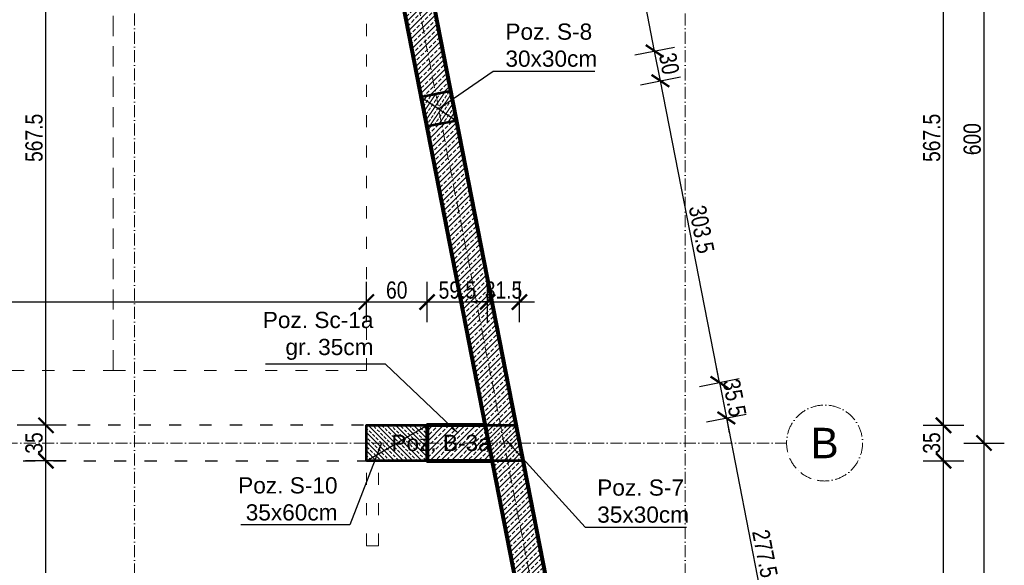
# Model space of a CAD drawing. Header units: inches. Extents: x 201967 to 338763, y -32705 to 30884.
# Tile 175 of 236: x 321433 to 322406, y 10325 to 10864. Entities that reach past the tile are written whole.
import ezdxf
from ezdxf.enums import TextEntityAlignment as Align

# ---------------------------------------------------------------- set-up
doc = ezdxf.new("R2010")
doc.units = ezdxf.units.IN
doc.header["$MEASUREMENT"] = 0
doc.linetypes.add('ACAD_ISO03W100', pattern=[30, 12, -18])
doc.linetypes.add('ACAD_ISO10W100', pattern=[18, 12, -3, 0, -3])
for name, color, linetype, lineweight in [('01 a KONSTRUKCJA żelbet', 94, 'Continuous', 80), ('01 a1 KONSTRUKCJA żelebet', 200, 'Continuous', 53), ('01 b KONSTRUKCJA belki', 92, 'ACAD_ISO03W100', 30), ('01h2 KONSTRUKCJA pozycje belki', 254, 'Continuous', 13), ('01h3 KONSTRUKCJA pozycje słupy', 252, 'Continuous', 13), ('02 b ściany dziłowe cienkie', 6, 'ACAD_ISO03W100', 13), ('11 OSIE ściany', 2, 'ACAD_ISO10W100', 5), ('20 KRESKOWANIE ścian', 63, 'Continuous', 5), ('30 WIDOK 1 005', 5, 'Continuous', 5), ('90 WYMIAR', 155, 'Continuous', 9)]:
    doc.layers.add(name, color=color, linetype=linetype, lineweight=lineweight)
doc.styles.add('100 arial', font='arial.ttf', dxfattribs={"width": 0.8, "height": 17})
doc.styles.add('arialcce', font='arial.ttf')
doc.styles.add('OPIS', font='arial.ttf')
doc.styles.add('RomanS', font='romans.shx')
doc.dimstyles.new('100', dxfattribs={"dimscale": 10, "dimtxt": 17, "dimasz": 1.5, "dimexe": 2, "dimexo": 2, "dimgap": 0.3, "dimtad": 1, "dimdec": 1, "dimrnd": 0.5, "dimdsep": 46, "dimtxsty": '100 arial', "dimblk": 'ARCHTICK', "dimcen": 10, "dimclrd": 256, "dimclre": 256, "dimclrt": 256, "dimadec": 0, "dimazin": 0, "dimtfac": 1, "dimtdec": 1, "dimtix": 1, "dimtmove": 1, "dimatfit": 3, "dimfxl": 2, "dimfxlon": 1, "dimtolj": 1, "dimarcsym": 0})
doc.dimstyles.new('DIM100txt12', dxfattribs={"dimtxt": 12, "dimasz": 1.05, "dimexe": 0, "dimexo": 8, "dimgap": 4, "dimtad": 1, "dimdec": 7, "dimrnd": 0.5, "dimdsep": 46, "dimtxsty": 'RomanS', "dimblk1": 'DIM', "dimblk2": 'DIM', "dimsah": 1, "dimcen": 0.09, "dimse1": 1, "dimse2": 1, "dimclrt": 256, "dimadec": 1, "dimazin": 0, "dimtfac": 1, "dimtdec": 7, "dimtix": 1, "dimtofl": 0, "dimtmove": 2, "dimatfit": 3, "dimfxl": 1, "dimtolj": 1, "dimtzin": 0, "dimarcsym": 0})
pattern_1 = [(45, (0, -25), (-4.490128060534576, 4.490128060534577), []), (45, (4.490130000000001, -25), (-4.490128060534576, 4.490128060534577), [3.175, -1.5875])]
pattern_2 = [(45, (0, -5154.889396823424), (-5.303300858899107, 5.303300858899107), []), (45, (5.30330085, -5154.889396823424), (-5.303300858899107, 5.303300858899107), [3.75, -1.875])]

# ---------------------------------------------------------------- blocks, each defined once
blk = doc.blocks.new('1 osie 2 część BPPZ')
at = {"layer": '11 OSIE ściany'}
for p, q in [((575, -2740), (575, 100)), ((803.0808856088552, 100), (1219, -2027.504016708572)), ((1119, -2740), (1119, 100)), ((-95.33901275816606, -600), (1219, -600))]:
    blk.add_line(p, q, dxfattribs=at)
blk.add_circle((1256.5, -600), 37.5, dxfattribs=at)
at = {"layer": '11 OSIE ściany', "style": 'arialcce'}
blk.add_text('B', height=30, dxfattribs=at).set_placement((1256.5, -600), align=Align.MIDDLE_CENTER)
blk = doc.blocks.new('*U1147')
at = {"lineweight": 5, "ltscale": 0.25}
h = blk.add_hatch(dxfattribs=at)
h.set_pattern_fill('ANSI33', color=5, style=0)
h.set_pattern_definition(pattern_1)
h.paths.add_polyline_path([(0, 0), (-1.421085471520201e-15, -35), (60, -35), (60, 0)])
blk.add_lwpolyline([(0, 0), (-1.421085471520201e-15, -35), (60, -35), (60, 0)], close=True)
at = {"layer": 'Defpoints'}
blk.add_line((0, 0), (60, -35), dxfattribs=at)
blk = doc.blocks.new('*U1121')
at = {"lineweight": 5, "ltscale": 0.25}
h = blk.add_hatch(dxfattribs=at)
h.set_pattern_fill('ANSI33', color=5, style=0)
h.set_pattern_definition(pattern_1)
h.paths.add_polyline_path([(0, 0), (-7.105427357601e-16, -30), (30, -30), (30, 0)])
blk.add_lwpolyline([(0, 0), (-7.105427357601e-16, -30), (30, -30), (30, 0)], close=True)
at = {"layer": 'Defpoints'}
blk.add_line((0, 0), (30, -30), dxfattribs=at)
blk = doc.blocks.new('1 rzut piwnic rozbudowa część 2')
at = {"lineweight": 5, "ltscale": 0.25}
h = blk.add_hatch(dxfattribs=at)
h.set_pattern_fill('ANSI33', color=5, style=0)
h.set_pattern_definition([(45, (-288347.0661768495, -8103.004478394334), (-4.490128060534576, 4.490128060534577), []), (45, (-288342.5760468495, -8103.004478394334), (-4.490128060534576, 4.490128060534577), [3.175, -1.5875])])
h.paths.add_polyline_path([(958.6334176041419, -617.5), (928.0655109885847, -617.5), (921.2231412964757, -582.5), (951.791047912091, -582.5)])
at = {"layer": '01 a KONSTRUKCJA żelbet'}
for p, q in [((834.9820224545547, 14.99999999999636), (1134, -1514.532849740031)), ((810.2790041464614, -15.00000000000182), (1104, -1517.437798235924))]:
    blk.add_line(p, q, dxfattribs=at)
blk.add_lwpolyline([(921.2231412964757, -582.5), (864.0253243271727, -582.5), (864.0253243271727, -617.5), (928.0655109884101, -617.5)], dxfattribs=at)
at = {"layer": '01 a1 KONSTRUKCJA żelebet'}
blk.add_lwpolyline([(958.6334176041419, -617.5), (928.0655109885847, -617.5), (921.2231412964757, -582.5), (951.791047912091, -582.4999999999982)], close=True, dxfattribs=at)
at = {"layer": '01 b KONSTRUKCJA belki'}
blk.add_lwpolyline([(921.2231412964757, -582.5), (44.99999999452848, -582.5), (44.99999999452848, -617.5), (928.0655109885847, -617.5)], dxfattribs=at)
at = {"layer": '01 a1 KONSTRUKCJA żelebet', "xscale": -1}
for name, p, rotation in [('*U1121', (857.8079861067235, -258.1196271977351), 101.0615994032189), ('*U1147', (804.0253243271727, -617.5), 180)]:
    blk.add_blockref(name, p, dxfattribs=dict(at, rotation=rotation))
blk = doc.blocks.new('_ARCHTICK')
at = {"color": 0, "linetype": 'ByBlock', "const_width": 0.15}
blk.add_lwpolyline([(-0.5, -0.5), (0.5, 0.5)], dxfattribs=at)
blk = doc.blocks.new('*D1159')
at = {"layer": '90 WYMIAR', "lineweight": -2, "transparency": 16777216}
for p, q in [((322365.5205435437, 10445.75867624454), (322405.5205435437, 10445.75867624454)), ((322385.5205435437, 9845.758676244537), (322385.5205435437, 10445.75867624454)), ((322365.5205435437, 9845.758676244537), (322405.5205435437, 9845.758676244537))]:
    blk.add_line(p, q, dxfattribs=at)
at = {"layer": 'Defpoints', "color": 0, "transparency": 16777216}
for p in [(322190.5205435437, 10445.75867624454), (322385.5205435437, 10445.75867624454), (322190.5205435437, 9845.758676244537)]:
    blk.add_point(p, dxfattribs=at)
at = {"layer": '90 WYMIAR', "lineweight": -2, "transparency": 16777216, "xscale": 15, "yscale": 15, "zscale": 15}
for p, rotation in [((322385.5205435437, 10445.75867624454), 90), ((322385.5205435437, 9845.758676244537), 270)]:
    blk.add_blockref('_ARCHTICK', p, dxfattribs=dict(at, rotation=rotation))
at = {"layer": '90 WYMIAR', "transparency": 16777216, "insert": (322373.8408027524, 10145.75867624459), "char_height": 17, "attachment_point": 5, "rotation": 90, "style": '100 arial'}
blk.add_mtext('\\A1;600', dxfattribs=at)
blk = doc.blocks.new('*D1160')
at = {"layer": '90 WYMIAR', "lineweight": -2, "transparency": 16777216}
for p, q in [((322365.5205435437, 11045.75867624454), (322405.5205435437, 11045.75867624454)), ((322385.5205435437, 10445.75867624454), (322385.5205435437, 11045.75867624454)), ((322365.5205435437, 10445.75867624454), (322405.5205435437, 10445.75867624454))]:
    blk.add_line(p, q, dxfattribs=at)
at = {"layer": 'Defpoints', "color": 0, "transparency": 16777216}
for p in [(322190.5205435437, 11045.75867624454), (322385.5205435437, 11045.75867624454), (322190.5205435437, 10445.75867624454)]:
    blk.add_point(p, dxfattribs=at)
at = {"layer": '90 WYMIAR', "lineweight": -2, "transparency": 16777216, "xscale": 15, "yscale": 15, "zscale": 15}
for p, rotation in [((322385.5205435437, 11045.75867624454), 90), ((322385.5205435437, 10445.75867624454), 270)]:
    blk.add_blockref('_ARCHTICK', p, dxfattribs=dict(at, rotation=rotation))
at = {"layer": '90 WYMIAR', "transparency": 16777216, "insert": (322373.8408027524, 10745.75867624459), "char_height": 17, "attachment_point": 5, "rotation": 90, "style": '100 arial'}
blk.add_mtext('\\A1;600', dxfattribs=at)
blk = doc.blocks.new('DIM')
for p, q in [((7.275957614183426e-12, -13.00000000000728), (7.275957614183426e-12, 12.99999999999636)), ((8.000000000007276, -7.275957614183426e-12), (-7.999999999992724, -7.275957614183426e-12))]:
    blk.add_line(p, q)
at = {"const_width": 1.714285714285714}
blk.add_lwpolyline([(5.714285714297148, 5.714285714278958), (-5.71428571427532, -5.71428571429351)], dxfattribs=at)
blk = doc.blocks.new('*D1210')
at = {"layer": '90 WYMIAR', "lineweight": -2, "transparency": 16777216}
for p, q in [((322325.5205435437, 10428.25867624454), (322365.5205435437, 10428.25867624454)), ((322345.5205435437, 9863.258676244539), (322345.5205435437, 10428.25867624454)), ((322325.5205435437, 9863.258676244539), (322365.5205435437, 9863.258676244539))]:
    blk.add_line(p, q, dxfattribs=at)
at = {"layer": 'Defpoints', "color": 0, "transparency": 16777216}
for p in [(321914.87000784, 10428.25867624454), (322345.5205435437, 10428.25867624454), (322025.3254042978, 9863.258676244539)]:
    blk.add_point(p, dxfattribs=at)
at = {"layer": '90 WYMIAR', "lineweight": -2, "transparency": 16777216, "xscale": 15, "yscale": 15, "zscale": 15}
for p, rotation in [((322345.5205435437, 10428.25867624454), 90), ((322345.5205435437, 9863.258676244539), 270)]:
    blk.add_blockref('_ARCHTICK', p, dxfattribs=dict(at, rotation=rotation))
at = {"layer": '90 WYMIAR', "transparency": 16777216, "insert": (322333.8408027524, 10145.75867624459), "char_height": 17, "attachment_point": 5, "rotation": 90, "style": '100 arial'}
blk.add_mtext('\\A1;565', dxfattribs=at)
blk = doc.blocks.new('*D1211')
at = {"layer": '90 WYMIAR', "lineweight": -2, "transparency": 16777216}
for p, q in [((322325.5205435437, 10463.25867624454), (322365.5205435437, 10463.25867624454)), ((322345.5205435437, 10428.25867624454), (322345.5205435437, 10463.25867624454)), ((322325.5205435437, 10428.25867624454), (322365.5205435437, 10428.25867624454))]:
    blk.add_line(p, q, dxfattribs=at)
at = {"layer": 'Defpoints', "color": 0, "transparency": 16777216}
for p in [(321908.0276381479, 10463.25867624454), (322345.5205435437, 10463.25867624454), (321914.87000784, 10428.25867624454)]:
    blk.add_point(p, dxfattribs=at)
at = {"layer": '90 WYMIAR', "lineweight": -2, "transparency": 16777216, "xscale": 15, "yscale": 15, "zscale": 15}
for p, rotation in [((322345.5205435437, 10463.25867624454), 90), ((322345.5205435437, 10428.25867624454), 270)]:
    blk.add_blockref('_ARCHTICK', p, dxfattribs=dict(at, rotation=rotation))
at = {"layer": '90 WYMIAR', "transparency": 16777216, "insert": (322333.8350046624, 10445.75867624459), "char_height": 17, "attachment_point": 5, "rotation": 90, "style": '100 arial'}
blk.add_mtext('\\A1;35', dxfattribs=at)
blk = doc.blocks.new('*D1212')
at = {"layer": '90 WYMIAR', "lineweight": -2, "transparency": 16777216}
for p, q in [((322325.5205435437, 11030.75867624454), (322365.5205435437, 11030.75867624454)), ((322345.5205435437, 10463.25867624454), (322345.5205435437, 11030.75867624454)), ((322325.5205435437, 10463.25867624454), (322365.5205435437, 10463.25867624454))]:
    blk.add_line(p, q, dxfattribs=at)
at = {"layer": 'Defpoints', "color": 0, "transparency": 16777216}
for p in [(321797.0835009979, 11030.75867624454), (322345.5205435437, 11030.75867624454), (321908.0276381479, 10463.25867624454)]:
    blk.add_point(p, dxfattribs=at)
at = {"layer": '90 WYMIAR', "lineweight": -2, "transparency": 16777216, "xscale": 15, "yscale": 15, "zscale": 15}
for p, rotation in [((322345.5205435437, 11030.75867624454), 90), ((322345.5205435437, 10463.25867624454), 270)]:
    blk.add_blockref('_ARCHTICK', p, dxfattribs=dict(at, rotation=rotation))
at = {"layer": '90 WYMIAR', "transparency": 16777216, "insert": (322333.8408027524, 10747.00867624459), "char_height": 17, "attachment_point": 5, "rotation": 90, "style": '100 arial'}
blk.add_mtext('\\A1;567.5', dxfattribs=at)
blk = doc.blocks.new('*D1490')
at = {"layer": '90 WYMIAR', "lineweight": -2, "transparency": 16777216}
for p, q in [((321479.1071722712, 10428.25867624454), (321439.1071722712, 10428.25867624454)), ((321459.1071722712, 9863.258676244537), (321459.1071722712, 10428.25867624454)), ((321479.1071722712, 9863.258676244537), (321439.1071722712, 9863.258676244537))]:
    blk.add_line(p, q, dxfattribs=at)
at = {"layer": 'Defpoints', "color": 0, "transparency": 16777216}
for p in [(321459.1071722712, 10428.25867624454), (321775.5458678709, 10428.25867624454), (321775.5560656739, 9863.258676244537)]:
    blk.add_point(p, dxfattribs=at)
at = {"layer": '90 WYMIAR', "lineweight": -2, "transparency": 16777216, "xscale": 15, "yscale": 15, "zscale": 15}
for p, rotation in [((321459.1071722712, 10428.25867624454), 90), ((321459.1071722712, 9863.258676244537), 270)]:
    blk.add_blockref('_ARCHTICK', p, dxfattribs=dict(at, rotation=rotation))
at = {"layer": '90 WYMIAR', "transparency": 16777216, "insert": (321447.42743148, 10145.75867624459), "char_height": 17, "attachment_point": 5, "rotation": 90, "style": '100 arial'}
blk.add_mtext('\\A1;565', dxfattribs=at)
blk = doc.blocks.new('*D1491')
at = {"layer": '90 WYMIAR', "lineweight": -2, "transparency": 16777216}
for p, q in [((321479.1071722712, 10463.25867624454), (321439.1071722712, 10463.25867624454)), ((321459.1071722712, 10428.25867624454), (321459.1071722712, 10463.25867624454)), ((321479.1071722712, 10428.25867624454), (321439.1071722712, 10428.25867624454))]:
    blk.add_line(p, q, dxfattribs=at)
at = {"layer": 'Defpoints', "color": 0, "transparency": 16777216}
for p in [(321459.1071722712, 10463.25867624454), (321775.5458678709, 10463.25867624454), (321775.5458678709, 10428.25867624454)]:
    blk.add_point(p, dxfattribs=at)
at = {"layer": '90 WYMIAR', "lineweight": -2, "transparency": 16777216, "xscale": 15, "yscale": 15, "zscale": 15}
for p, rotation in [((321459.1071722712, 10463.25867624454), 90), ((321459.1071722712, 10428.25867624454), 270)]:
    blk.add_blockref('_ARCHTICK', p, dxfattribs=dict(at, rotation=rotation))
at = {"layer": '90 WYMIAR', "transparency": 16777216, "insert": (321447.42163339, 10445.75867624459), "char_height": 17, "attachment_point": 5, "rotation": 90, "style": '100 arial'}
blk.add_mtext('\\A1;35', dxfattribs=at)
blk = doc.blocks.new('*D1492')
at = {"layer": '90 WYMIAR', "lineweight": -2, "transparency": 16777216}
for p, q in [((321479.1071722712, 11030.75867624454), (321439.1071722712, 11030.75867624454)), ((321459.1071722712, 10463.25867624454), (321459.1071722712, 11030.75867624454)), ((321479.1071722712, 10463.25867624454), (321439.1071722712, 10463.25867624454))]:
    blk.add_line(p, q, dxfattribs=at)
at = {"layer": 'Defpoints', "color": 0, "transparency": 16777216}
for p in [(321459.1071722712, 11030.75867624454), (321531.5205435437, 11030.75867624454), (321775.5458678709, 10463.25867624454)]:
    blk.add_point(p, dxfattribs=at)
at = {"layer": '90 WYMIAR', "lineweight": -2, "transparency": 16777216, "xscale": 15, "yscale": 15, "zscale": 15}
for p, rotation in [((321459.1071722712, 11030.75867624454), 90), ((321459.1071722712, 10463.25867624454), 270)]:
    blk.add_blockref('_ARCHTICK', p, dxfattribs=dict(at, rotation=rotation))
at = {"layer": '90 WYMIAR', "transparency": 16777216, "insert": (321447.42743148, 10747.00867624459), "char_height": 17, "attachment_point": 5, "rotation": 90, "style": '100 arial'}
blk.add_mtext('\\A1;567.5', dxfattribs=at)
blk = doc.blocks.new('*D1514')
at = {"layer": '90 WYMIAR', "lineweight": -2, "transparency": 16777216}
for p, q in [((322124.1964497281, 10505.51887409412), (322121.3184860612, 10520.24019621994)), ((322104.568020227, 10501.68158920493), (322143.8248792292, 10509.35615898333)), ((322124.1964497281, 10505.51887409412), (322131.0388194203, 10470.51887409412)), ((322111.4103899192, 10466.68158920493), (322150.6672489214, 10474.35615898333)), ((322131.0388194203, 10470.51887409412), (322133.9167830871, 10455.79755196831))]:
    blk.add_line(p, q, dxfattribs=at)
at = {"layer": 'Defpoints', "color": 0, "transparency": 16777216}
for p in [(321908.0276381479, 10463.25867624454), (322131.0388194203, 10470.51887409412), (321914.87000784, 10428.25867624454)]:
    blk.add_point(p, dxfattribs=at)
at = {"layer": '90 WYMIAR', "lineweight": -2, "transparency": 16777216, "xscale": 15, "yscale": 15, "zscale": 15}
for p, rotation in [((322124.1964497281, 10505.51887409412), 281.0615994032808), ((322131.0388194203, 10470.51887409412), 101.0615994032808)]:
    blk.add_blockref('_ARCHTICK', p, dxfattribs=dict(at, rotation=rotation))
at = {"layer": '90 WYMIAR', "transparency": 16777216, "insert": (322139.0860733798, 10490.26091118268), "char_height": 17, "attachment_point": 5, "rotation": 281.06159940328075, "style": '100 arial'}
blk.add_mtext('\\A1;35.5', dxfattribs=at)
blk = doc.blocks.new('*D1515')
at = {"layer": '90 WYMIAR', "lineweight": -2, "transparency": 16777216}
for p, q in [((322111.4103899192, 10466.68158920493), (322150.6672489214, 10474.35615898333)), ((322131.0388194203, 10470.51887409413), (322184.2880440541, 10198.13913636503)), ((322164.659614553, 10194.30185147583), (322203.9164735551, 10201.97642125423))]:
    blk.add_line(p, q, dxfattribs=at)
at = {"layer": 'Defpoints', "color": 0, "transparency": 16777216}
for p in [(321914.87000784, 10428.25867624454), (322184.2880440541, 10198.13913636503), (321968.119232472, 10155.87893851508)]:
    blk.add_point(p, dxfattribs=at)
at = {"layer": '90 WYMIAR', "lineweight": -2, "transparency": 16777216, "xscale": 15, "yscale": 15, "zscale": 15}
for p, rotation in [((322131.0388194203, 10470.51887409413), 101.0615994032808), ((322184.2880440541, 10198.13913636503), 281.0615994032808)]:
    blk.add_blockref('_ARCHTICK', p, dxfattribs=dict(at, rotation=rotation))
at = {"layer": '90 WYMIAR', "transparency": 16777216, "insert": (322169.1261801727, 10336.56992987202), "char_height": 17, "attachment_point": 5, "rotation": 281.06159940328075, "style": '100 arial'}
blk.add_mtext('\\A1;277.5', dxfattribs=at)
blk = doc.blocks.new('*D1519')
at = {"layer": '90 WYMIAR', "lineweight": -2, "transparency": 16777216}
for p, q in [((322046.3461611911, 10799.4972814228), (322085.6030201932, 10807.1718512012)), ((322124.1964497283, 10505.51887409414), (322065.9745906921, 10803.33456631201)), ((322104.5680202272, 10501.68158920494), (322143.8248792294, 10509.35615898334))]:
    blk.add_line(p, q, dxfattribs=at)
at = {"layer": 'Defpoints', "color": 0, "transparency": 16777216}
for p in [(322065.9745906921, 10803.33456631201), (321849.8057791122, 10761.07436846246), (321908.0276381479, 10463.25867624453)]:
    blk.add_point(p, dxfattribs=at)
at = {"layer": '90 WYMIAR', "lineweight": -2, "transparency": 16777216, "xscale": 15, "yscale": 15, "zscale": 15}
for p, rotation in [((322065.9745906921, 10803.33456631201), 101.0615994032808), ((322124.1964497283, 10505.51887409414), 281.0615994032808)]:
    blk.add_blockref('_ARCHTICK', p, dxfattribs=dict(at, rotation=rotation))
at = {"layer": '90 WYMIAR', "transparency": 16777216, "insert": (322106.5539590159, 10656.66875729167), "char_height": 17, "attachment_point": 5, "rotation": 281.06159940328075, "style": '100 arial'}
blk.add_mtext('\\A1;303.5', dxfattribs=at)
blk = doc.blocks.new('*D1520')
at = {"layer": '90 WYMIAR', "lineweight": -2, "transparency": 16777216}
for p, q in [((322040.5902338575, 10828.93992567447), (322079.8470928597, 10836.61449545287)), ((322065.9745906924, 10803.33456631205), (322060.2186633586, 10832.77721056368)), ((322046.3461611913, 10799.49728142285), (322085.6030201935, 10807.17185120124))]:
    blk.add_line(p, q, dxfattribs=at)
at = {"layer": 'Defpoints', "color": 0, "transparency": 16777216}
for p in [(322060.2186633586, 10832.77721056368), (321844.0498517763, 10790.51701271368), (321849.8057791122, 10761.07436846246)]:
    blk.add_point(p, dxfattribs=at)
at = {"layer": '90 WYMIAR', "lineweight": -2, "transparency": 16777216, "xscale": 15, "yscale": 15, "zscale": 15}
for p, rotation in [((322060.2186633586, 10832.77721056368), 101.0615994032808), ((322065.9745906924, 10803.33456631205), 281.0615994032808)]:
    blk.add_blockref('_ARCHTICK', p, dxfattribs=dict(at, rotation=rotation))
at = {"layer": '90 WYMIAR', "transparency": 16777216, "insert": (322074.5650658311, 10820.29792552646), "char_height": 17, "attachment_point": 5, "rotation": 281.06159940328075, "style": '100 arial'}
blk.add_mtext('\\A1;30', dxfattribs=at)
blk = doc.blocks.new('*D1521')
at = {"layer": '90 WYMIAR', "lineweight": -2, "transparency": 16777216}
for p, q in [((321993.6238830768, 11069.18158920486), (322032.880742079, 11076.85615898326)), ((322060.2186633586, 10832.77721056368), (322013.2523125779, 11073.01887409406)), ((322040.5902338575, 10828.93992567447), (322079.8470928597, 10836.61449545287))]:
    blk.add_line(p, q, dxfattribs=at)
at = {"layer": 'Defpoints', "color": 0, "transparency": 16777216}
for p in [(322013.2523125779, 11073.01887409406), (321797.083500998, 11030.75867624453), (321844.0498517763, 10790.51701271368)]:
    blk.add_point(p, dxfattribs=at)
at = {"layer": '90 WYMIAR', "lineweight": -2, "transparency": 16777216, "xscale": 15, "yscale": 15, "zscale": 15}
for p, rotation in [((322013.2523125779, 11073.01887409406), 101.0615994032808), ((322060.2186633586, 10832.77721056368), 281.0615994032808)]:
    blk.add_blockref('_ARCHTICK', p, dxfattribs=dict(at, rotation=rotation))
at = {"layer": '90 WYMIAR', "transparency": 16777216, "insert": (322048.1982364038, 10955.13896697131), "char_height": 17, "attachment_point": 5, "rotation": 281.06159940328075, "style": '100 arial'}
blk.add_mtext('\\A1;245', dxfattribs=at)
blk = doc.blocks.new('*D1529')
at = {"layer": '90 WYMIAR', "lineweight": -2, "transparency": 16777216}
for p, q in [((321016.5205435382, 10564.9989507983), (321016.5205435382, 10604.9989507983)), ((321775.5458678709, 10564.9989507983), (321775.5458678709, 10604.9989507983)), ((321016.5205435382, 10584.9989507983), (321775.5458678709, 10584.9989507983))]:
    blk.add_line(p, q, dxfattribs=at)
at = {"layer": 'Defpoints', "color": 0, "transparency": 16777216}
for p in [(321775.5458678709, 10584.9989507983), (321016.5205435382, 10463.25867624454), (321775.5458678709, 10463.25867624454)]:
    blk.add_point(p, dxfattribs=at)
at = {"layer": '90 WYMIAR', "lineweight": -2, "transparency": 16777216, "xscale": 15, "yscale": 15, "zscale": 15, "rotation": 180}
blk.add_blockref('_ARCHTICK', (321016.5205435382, 10584.9989507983), dxfattribs=at)
at = {"layer": '90 WYMIAR', "lineweight": -2, "transparency": 16777216, "xscale": 15, "yscale": 15, "zscale": 15}
blk.add_blockref('_ARCHTICK', (321775.5458678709, 10584.9989507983), dxfattribs=at)
at = {"layer": '90 WYMIAR', "transparency": 16777216, "insert": (321396.0332057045, 10596.67869158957), "char_height": 17, "attachment_point": 5, "style": '100 arial'}
blk.add_mtext('\\A1;759', dxfattribs=at)
blk = doc.blocks.new('*D1530')
at = {"layer": '90 WYMIAR', "lineweight": -2, "transparency": 16777216}
for p, q in [((321775.5458678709, 10564.9989507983), (321775.5458678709, 10604.9989507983)), ((321835.5458678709, 10564.9989507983), (321835.5458678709, 10604.9989507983)), ((321775.5458678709, 10584.9989507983), (321835.5458678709, 10584.9989507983))]:
    blk.add_line(p, q, dxfattribs=at)
at = {"layer": 'Defpoints', "color": 0, "transparency": 16777216}
for p in [(321835.5458678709, 10584.9989507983), (321775.5458678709, 10463.25867624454), (321835.5458678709, 10445.75867624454)]:
    blk.add_point(p, dxfattribs=at)
at = {"layer": '90 WYMIAR', "lineweight": -2, "transparency": 16777216, "xscale": 15, "yscale": 15, "zscale": 15, "rotation": 180}
blk.add_blockref('_ARCHTICK', (321775.5458678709, 10584.9989507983), dxfattribs=at)
at = {"layer": '90 WYMIAR', "lineweight": -2, "transparency": 16777216, "xscale": 15, "yscale": 15, "zscale": 15}
blk.add_blockref('_ARCHTICK', (321835.5458678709, 10584.9989507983), dxfattribs=at)
at = {"layer": '90 WYMIAR', "transparency": 16777216, "insert": (321805.5458678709, 10596.67869158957), "char_height": 17, "attachment_point": 5, "style": '100 arial'}
blk.add_mtext('\\A1;60', dxfattribs=at)
blk = doc.blocks.new('*D1531')
at = {"layer": '90 WYMIAR', "lineweight": -2, "transparency": 16777216}
for p, q in [((321835.5458678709, 10564.9989507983), (321835.5458678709, 10604.9989507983)), ((321895.2366140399, 10564.9989507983), (321895.2366140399, 10604.9989507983)), ((321835.5458678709, 10584.9989507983), (321895.2366140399, 10584.9989507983))]:
    blk.add_line(p, q, dxfattribs=at)
at = {"layer": 'Defpoints', "color": 0, "transparency": 16777216}
for p in [(321895.2366140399, 10584.9989507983), (321835.5458678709, 10445.75867624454), (321895.2366140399, 10445.75867624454)]:
    blk.add_point(p, dxfattribs=at)
at = {"layer": '90 WYMIAR', "lineweight": -2, "transparency": 16777216, "xscale": 15, "yscale": 15, "zscale": 15, "rotation": 180}
blk.add_blockref('_ARCHTICK', (321835.5458678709, 10584.9989507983), dxfattribs=at)
at = {"layer": '90 WYMIAR', "lineweight": -2, "transparency": 16777216, "xscale": 15, "yscale": 15, "zscale": 15}
blk.add_blockref('_ARCHTICK', (321895.2366140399, 10584.9989507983), dxfattribs=at)
at = {"layer": '90 WYMIAR', "transparency": 16777216, "insert": (321865.3912409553, 10596.67869158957), "char_height": 17, "attachment_point": 5, "style": '100 arial'}
blk.add_mtext('\\A1;59.5', dxfattribs=at)
blk = doc.blocks.new('*D1532')
at = {"layer": '90 WYMIAR', "lineweight": -2, "transparency": 16777216}
for p, q in [((321895.2366140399, 10564.9989507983), (321895.2366140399, 10604.9989507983)), ((321926.7327763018, 10564.9989507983), (321926.7327763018, 10604.9989507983)), ((321895.2366140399, 10584.9989507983), (321880.2366140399, 10584.9989507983)), ((321895.2366140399, 10584.9989507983), (321926.7327763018, 10584.9989507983)), ((321926.7327763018, 10584.9989507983), (321941.7327763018, 10584.9989507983))]:
    blk.add_line(p, q, dxfattribs=at)
at = {"layer": 'Defpoints', "color": 0, "transparency": 16777216}
for p in [(321926.7327763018, 10584.9989507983), (321895.2366140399, 10445.75867624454), (321926.7327763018, 10445.75867624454)]:
    blk.add_point(p, dxfattribs=at)
at = {"layer": '90 WYMIAR', "lineweight": -2, "transparency": 16777216, "xscale": 15, "yscale": 15, "zscale": 15}
blk.add_blockref('_ARCHTICK', (321895.2366140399, 10584.9989507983), dxfattribs=at)
at = {"layer": '90 WYMIAR', "lineweight": -2, "transparency": 16777216, "xscale": 15, "yscale": 15, "zscale": 15, "rotation": 180}
blk.add_blockref('_ARCHTICK', (321926.7327763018, 10584.9989507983), dxfattribs=at)
at = {"layer": '90 WYMIAR', "transparency": 16777216, "insert": (321910.9846951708, 10596.68448967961), "char_height": 17, "attachment_point": 5, "style": '100 arial'}
blk.add_mtext('\\A1;31.5', dxfattribs=at)

msp = doc.modelspace()

# ---------------------------------------------------------------- hatches: boundary and pattern name
at = {"layer": '20 KRESKOWANIE ścian'}
h = msp.add_hatch(dxfattribs=at)
h.set_pattern_fill('ANSI33', color=256, scale=30)
h.set_pattern_definition(pattern_2)
h.paths.add_polyline_path([(321812.3674543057, 11030.75867624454), (321781.7995476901, 11030.75867624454), (321829.3285296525, 10787.63904904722), (321858.7711739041, 10793.39497638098)])
h.paths.add_polyline_path([(321864.5271012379, 10763.95233212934), (321835.0844569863, 10758.19640479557), (321892.7436848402, 10463.25867624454), (321923.3115914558, 10463.25867624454)])
h = msp.add_hatch(dxfattribs=at)
h.set_pattern_fill('ANSI33', color=256, scale=30)
h.set_pattern_definition([(45, (0, 0), (-5.303300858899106, 5.303300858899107), []), (45, (5.30330085, 0), (-5.303300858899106, 5.303300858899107), [3.75, -1.875])])
h.paths.add_polyline_path([(321892.7436848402, 10463.25867624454), (321835.5458678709, 10463.25867624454), (321835.5458678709, 10428.25867624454), (321899.5860545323, 10428.25867624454)])
h = msp.add_hatch(dxfattribs=at)
h.set_pattern_fill('ANSI33', color=256, scale=30)
h.set_pattern_definition(pattern_2)
h.paths.add_polyline_path([(321930.1539611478, 10428.25867624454), (321899.5860545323, 10428.25867624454), (321953.3979103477, 10153.0009748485), (321982.8405545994, 10158.75690218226)])
h.paths.add_polyline_path([(321988.5964819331, 10129.31425793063), (321959.1538376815, 10123.55833059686), (322010.04145099, 9863.258676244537), (322040.6093576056, 9863.258676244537)])

# ---------------------------------------------------------------- linework, layer by layer
at = {"layer": '02 b ściany dziłowe cienkie'}
for p, q in [((321775.5478453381, 10344.38744426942), (321775.5463804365, 10430.12680548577)), ((321787.5478453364, 10344.38764929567), (321787.5463804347, 10430.12701051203)), ((321775.5478453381, 10344.38744426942), (321787.5478453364, 10344.38764929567))]:
    msp.add_line(p, q, dxfattribs=at)
at = {"layer": '30 WIDOK 1 005', "linetype": 'ACAD_ISO03W100'}
for points in [[(321275.5448879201, 10517.482431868), (321525.5448879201, 10517.482431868), (321525.5448879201, 11017.482431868), (321275.5448879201, 11017.482431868)], [(321525.5448879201, 10517.482431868), (321775.5448879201, 10517.482431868), (321775.5448879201, 11017.482431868), (321525.5448879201, 11017.482431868)]]:
    msp.add_lwpolyline(points, close=True, dxfattribs=at)

# ---------------------------------------------------------------- block references
at = {"layer": '01 a1 KONSTRUKCJA żelebet'}
msp.add_blockref('1 rzut piwnic rozbudowa część 2', (320971.5205435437, 11045.75867624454), dxfattribs=at)
at = {"layer": '11 OSIE ściany'}
msp.add_blockref('1 osie 2 część BPPZ', (320971.5205435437, 11045.75867624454), dxfattribs=at)

# ---------------------------------------------------------------- texts
at = {"layer": '01h2 KONSTRUKCJA pozycje belki', "insert": (321849.3005086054, 10445.75867624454), "char_height": 16, "attachment_point": 5, "style": 'OPIS'}
msp.add_mtext('Poz. B-3a', dxfattribs=at)
at = {"layer": '01h3 KONSTRUKCJA pozycje słupy', "char_height": 16, "style": 'OPIS'}
for s, insert, attachment_point in [('Poz. S-8\\P30x30cm', (321912.8441474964, 10838.46804627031), 4), ('Poz. Sc-1a\\Pgr. 35cm', (321782.5806865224, 10551.51284856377), 6), ('Poz. S-10\\P35x60cm', (321747.0914288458, 10390.52024906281), 6), ('Poz. S-7\\P35x30cm', (322003.5055428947, 10388.34299378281), 4)]:
    msp.add_mtext(s, dxfattribs=dict(at, insert=insert, attachment_point=attachment_point))

# ---------------------------------------------------------------- dimensions: what is measured, and where the dimension line sits
at = {"layer": '90 WYMIAR'}
for base, p1, p2, angle, picture, middle in [((322013.2523125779, 11073.01887409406), (321844.0498517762, 10790.51701271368), (321797.083500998, 11030.75867624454), 101.0615994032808, '*D1521', (322048.1982364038, 10955.13896697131)), ((322385.5205435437, 11045.75867624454), (322190.5205435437, 10445.75867624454), (322190.5205435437, 11045.75867624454), 90, '*D1160', (322373.8408027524, 10745.75867624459)), ((321459.1071722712, 11030.75867624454), (321775.5458678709, 10463.25867624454), (321531.5205435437, 11030.75867624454), 90, '*D1492', (321447.42743148, 10747.00867624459)), ((322345.5205435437, 11030.75867624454), (321908.0276381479, 10463.25867624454), (321797.0835009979, 11030.75867624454), 90, '*D1212', (322333.8408027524, 10747.00867624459)), ((322060.2186633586, 10832.77721056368), (321849.8057791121, 10761.07436846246), (321844.0498517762, 10790.51701271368), 101.0615994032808, '*D1520', (322074.5650658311, 10820.29792552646)), ((322065.9745906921, 10803.33456631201), (321908.0276381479, 10463.25867624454), (321849.8057791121, 10761.07436846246), 101.0615994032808, '*D1519', (322106.5539590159, 10656.66875729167)), ((322184.2880440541, 10198.13913636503), (321914.87000784, 10428.25867624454), (321968.119232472, 10155.87893851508), 101.0615994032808, '*D1515', (322169.1261801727, 10336.56992987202)), ((321459.1071722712, 10463.25867624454), (321775.5458678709, 10428.25867624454), (321775.5458678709, 10463.25867624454), 90, '*D1491', (321447.42163339, 10445.75867624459)), ((322345.5205435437, 10463.25867624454), (321914.87000784, 10428.25867624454), (321908.0276381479, 10463.25867624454), 90, '*D1211', (322333.8350046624, 10445.75867624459)), ((322385.5205435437, 10445.75867624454), (322190.5205435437, 9845.758676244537), (322190.5205435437, 10445.75867624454), 90, '*D1159', (322373.8408027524, 10145.75867624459)), ((321459.1071722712, 10428.25867624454), (321775.5560656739, 9863.258676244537), (321775.5458678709, 10428.25867624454), 90, '*D1490', (321447.42743148, 10145.75867624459)), ((322345.5205435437, 10428.25867624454), (322025.3254042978, 9863.258676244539), (321914.87000784, 10428.25867624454), 90, '*D1210', (322333.8408027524, 10145.75867624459))]:
    dim = msp.add_linear_dim(base=base, p1=p1, p2=p2, angle=angle, dimstyle='100', dxfattribs=at)
    dim.commit()
    dim.dimension.update_dxf_attribs({"geometry": picture, "text_midpoint": middle})
for base, p1, p2, picture, middle in [((321775.5458678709, 10584.9989507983), (321016.5205435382, 10463.25867624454), (321775.5458678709, 10463.25867624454), '*D1529', (321396.0332057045, 10596.67869158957)), ((321835.5458678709, 10584.9989507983), (321775.5458678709, 10463.25867624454), (321835.5458678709, 10445.75867624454), '*D1530', (321805.5458678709, 10596.67869158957)), ((321895.2366140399, 10584.9989507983), (321835.5458678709, 10445.75867624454), (321895.2366140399, 10445.75867624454), '*D1531', (321865.3912409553, 10596.67869158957)), ((321926.7327763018, 10584.9989507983), (321895.2366140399, 10445.75867624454), (321926.7327763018, 10445.75867624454), '*D1532', (321910.9846951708, 10596.68448967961))]:
    dim = msp.add_linear_dim(base=base, p1=p1, p2=p2, dimstyle='100', dxfattribs=at)
    dim.commit()
    dim.dimension.update_dxf_attribs({"geometry": picture, "text_midpoint": middle})
dim = msp.add_aligned_dim(p1=(321908.0276381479, 10463.25867624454), p2=(321914.87000784, 10428.25867624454), distance=220.26093485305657, dimstyle='100', dxfattribs=at)
dim.commit()
dim.dimension.update_dxf_attribs({"geometry": '*D1514', "text_midpoint": (322139.0860733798, 10490.26091118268)})

# ---------------------------------------------------------------- leaders
at = {"layer": '01h3 KONSTRUKCJA pozycje słupy', "annotation_type": 0, "has_hookline": 1}
for points, hookline_direction, text_width in [([(321846.9278154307, 10775.79569058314), (321900.8441474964, 10812.82366245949), (321908.8441474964, 10812.82366245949)], 0, 88.31650750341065), ([(321866.1175934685, 10455.38958792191), (321794.5806865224, 10523.65836925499), (321786.5806865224, 10523.65836925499)], 1, 106.6521145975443), ([(321790.5458678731, 10445.75867624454), (321759.0914288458, 10364.87586525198), (321751.0914288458, 10364.87586525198)], 1, 95.35607094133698), ([(321914.0322267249, 10448.26241055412), (321991.5055428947, 10362.69860997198), (321999.5055428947, 10362.69860997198)], 0, 88.31650750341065)]:
    msp.add_leader(points, dimstyle='DIM100txt12', override={"dimasz": 8, "dimgap": 4, "dimtad": 1}, dxfattribs=dict(at, hookline_direction=hookline_direction, text_width=text_width))

doc.saveas('drawing.dxf')
